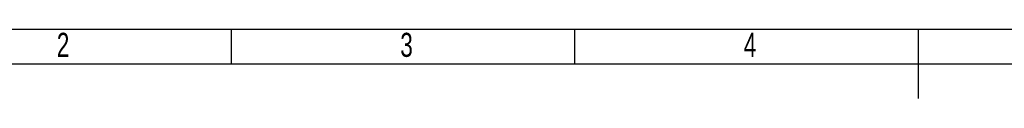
# Model space of a CAD drawing. Header units: millimetres. Extents: x 0 to 1380, y 0 to 297.
# Tile 55 of 60: x 1050 to 1193, y 287 to 297. Entities that reach past the tile are written whole.
import ezdxf

# ---------------------------------------------------------------- set-up
doc = ezdxf.new("R2010")
doc.units = ezdxf.units.MM
for name, color, linetype in [('10', 7, 'Continuous'), ('5', 7, 'Continuous'), ('9', 7, 'Continuous')]:
    doc.layers.add(name, color=color, linetype=linetype)
doc.styles.add('SLDTEXTSTYLE4', font='TXT', dxfattribs={"width": 0.7})

msp = doc.modelspace()

# ---------------------------------------------------------------- linework, layer by layer
at = {"layer": '5'}
for p, q in [((1080.43, 297), (1080.43, 292)), ((1130.43, 297), (1130.43, 292))]:
    msp.add_line(p, q, dxfattribs=at)
at = {"layer": '5', "lineweight": 25}
msp.add_line((1180.43, 297), (1180.43, 287), dxfattribs=at)
at = {"layer": '5', "color": 7, "lineweight": 25}
msp.add_line((1375.43, 292), (985.43, 292), dxfattribs=at)
at = {"layer": '9', "color": 7}
msp.add_line((1380.43, 297), (960.43, 297), dxfattribs=at)

# ---------------------------------------------------------------- texts
at = {"layer": '10', "char_height": 3.5, "attachment_point": 2, "style": 'SLDTEXTSTYLE4'}
for s, insert in [('2', (1055.97, 296.54)), ('3', (1105.97, 296.54)), ('4', (1155.97, 296.54))]:
    msp.add_mtext(s, dxfattribs=dict(at, insert=insert))

doc.saveas('drawing.dxf')
